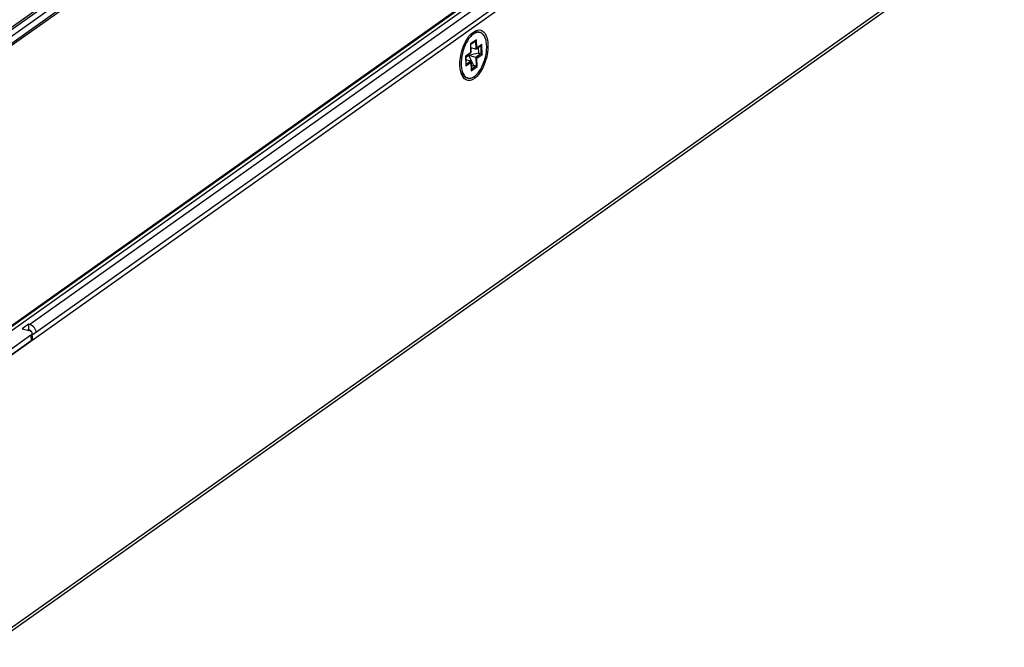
# Model space of a CAD drawing. Header units: millimetres. Extents: x 6 to 414, y 7 to 290.
# Tile 234 of 256: x 167 to 180, y 139 to 147. Entities that reach past the tile are written whole.
import ezdxf

# ---------------------------------------------------------------- set-up
doc = ezdxf.new("R2010")
doc.units = ezdxf.units.MM
doc.header["$LTSCALE"] = 23.1
for name, color, linetype in [('_4120', 7, 'CONTINUOUS'), ('_55275', 7, 'CONTINUOUS'), ('_60383', 7, 'CONTINUOUS')]:
    doc.layers.add(name, color=color, linetype=linetype)

msp = doc.modelspace()

# ---------------------------------------------------------------- linework, layer by layer
at = {"layer": '_4120', "color": 7, "linetype": 'Continuous'}
for p, q in [((173.074, 146.965), (173.063, 146.951)), ((173.085, 146.978), (173.074, 146.965)), ((173.077, 146.996), (173.089, 147.006)), ((173.16, 146.937), (173.084, 146.883)), ((173.097, 146.989), (173.085, 146.978)), ((173.162, 146.829), (173.16, 146.937)), ((173.184, 147.035), (173.204, 147.03)), ((173.084, 146.883), (173.087, 146.776)), ((173.086, 146.88), (173.153, 146.928)), ((173.088, 146.773), (173.086, 146.881)), ((173.149, 146.819), (173.087, 146.836)), ((173.146, 146.923), (173.149, 146.819)), ((173.156, 146.821), (173.221, 146.867)), ((173.227, 146.876), (173.162, 146.829)), ((173.181, 146.839), (173.183, 146.767)), ((173.214, 146.862), (173.216, 146.758)), ((173.23, 146.75), (173.227, 146.876)), ((173.087, 146.776), (173.022, 146.729)), ((173.022, 146.729), (173.024, 146.604)), ((173.023, 146.727), (173.088, 146.773)), ((173.026, 146.612), (173.023, 146.727)), ((173.183, 146.767), (173.024, 146.727)), ((173.06, 146.736), (173.024, 146.711)), ((173.086, 146.665), (173.024, 146.682)), ((173.06, 146.736), (173.047, 146.744)), ((173.054, 146.748), (173.12, 146.613)), ((173.059, 146.752), (173.06, 146.736)), ((173.151, 146.711), (173.06, 146.736)), ((173.088, 146.773), (173.088, 146.773)), ((173.216, 146.758), (173.151, 146.711)), ((173.151, 146.711), (173.154, 146.604)), ((173.165, 146.704), (173.23, 146.75)), ((173.168, 146.597), (173.165, 146.704)), ((173.183, 146.767), (173.216, 146.758)), ((173.024, 146.604), (173.09, 146.65)), ((173.086, 146.665), (173.026, 146.622)), ((173.09, 146.65), (173.092, 146.543)), ((173.094, 146.55), (173.091, 146.658)), ((173.092, 146.543), (173.168, 146.597)), ((173.12, 146.613), (173.093, 146.593)), ((173.154, 146.604), (173.093, 146.561)), ((173.12, 146.613), (173.154, 146.604)), ((172.955, 146.543), (172.961, 146.528)), ((172.966, 146.515), (172.961, 146.528)), ((172.976, 146.538), (172.981, 146.523)), ((173.028, 146.456), (173.048, 146.45)), ((173.178, 146.515), (173.189, 146.528))]:
    msp.add_line(p, q, dxfattribs=at)
for points in [[(173.063, 146.951), (173.053, 146.936), (173.043, 146.92)], [(173.089, 147.006), (173.099, 147.014), (173.111, 147.021), (173.123, 147.028), (173.134, 147.032)], [(173.12, 147.008), (173.108, 147), (173.097, 146.989)], [(173.204, 147.03), (173.198, 147.031), (173.188, 147.032), (173.177, 147.032), (173.166, 147.03), (173.154, 147.027), (173.143, 147.022), (173.131, 147.016), (173.12, 147.008)], [(173.134, 147.032), (173.146, 147.035), (173.157, 147.037), (173.168, 147.037), (173.178, 147.036), (173.184, 147.035)], [(173.153, 146.928), (173.154, 146.928), (173.154, 146.929), (173.155, 146.93), (173.156, 146.93), (173.157, 146.931), (173.157, 146.932), (173.158, 146.933), (173.159, 146.934), (173.159, 146.936), (173.16, 146.937)], [(173.289, 146.855), (173.288, 146.874), (173.286, 146.892), (173.283, 146.91), (173.28, 146.926), (173.276, 146.942), (173.271, 146.956), (173.266, 146.97), (173.259, 146.982), (173.252, 146.993), (173.245, 147.003), (173.236, 147.011), (173.228, 147.018), (173.218, 147.024), (173.209, 147.028), (173.204, 147.03)], [(173.024, 146.886), (173.015, 146.868), (173.007, 146.848), (172.999, 146.829), (172.992, 146.809), (172.986, 146.788), (172.98, 146.768), (172.975, 146.747), (172.971, 146.726), (172.968, 146.705), (172.966, 146.684), (172.964, 146.664), (172.963, 146.644), (172.963, 146.625)], [(173.043, 146.92), (173.033, 146.904), (173.024, 146.886)], [(173.086, 146.881), (173.086, 146.881), (173.086, 146.881), (173.085, 146.881), (173.085, 146.882), (173.085, 146.882), (173.085, 146.883), (173.084, 146.883)], [(173.149, 146.819), (173.149, 146.819), (173.15, 146.819), (173.151, 146.819), (173.151, 146.819), (173.152, 146.819), (173.152, 146.819), (173.153, 146.819), (173.154, 146.82), (173.155, 146.82), (173.155, 146.82), (173.156, 146.821)], [(173.156, 146.821), (173.156, 146.821), (173.157, 146.822), (173.158, 146.822), (173.158, 146.823), (173.159, 146.824), (173.16, 146.825), (173.161, 146.826), (173.161, 146.827), (173.162, 146.828), (173.162, 146.829)], [(173.209, 146.559), (173.219, 146.576), (173.228, 146.594), (173.237, 146.612), (173.245, 146.631), (173.253, 146.651), (173.26, 146.671), (173.266, 146.691), (173.272, 146.712), (173.276, 146.733), (173.28, 146.754), (173.284, 146.775), (173.286, 146.795), (173.288, 146.816), (173.289, 146.836), (173.289, 146.855)], [(173.221, 146.867), (173.221, 146.867), (173.222, 146.868), (173.223, 146.868), (173.223, 146.869), (173.224, 146.87), (173.225, 146.871), (173.226, 146.872), (173.226, 146.873), (173.227, 146.874), (173.227, 146.876)], [(173.023, 146.727), (173.023, 146.727), (173.023, 146.727), (173.023, 146.728), (173.023, 146.728), (173.022, 146.729), (173.022, 146.729), (173.022, 146.729)], [(173.088, 146.773), (173.088, 146.774), (173.088, 146.774), (173.088, 146.774), (173.087, 146.775), (173.087, 146.775), (173.087, 146.776)], [(173.088, 146.773), (173.088, 146.773), (173.088, 146.773), (173.088, 146.773), (173.088, 146.773)], [(173.151, 146.711), (173.152, 146.711), (173.152, 146.711), (173.153, 146.711), (173.154, 146.711), (173.154, 146.71), (173.155, 146.71), (173.156, 146.71), (173.156, 146.71), (173.157, 146.709), (173.158, 146.709), (173.159, 146.709), (173.16, 146.708), (173.16, 146.708), (173.161, 146.707), (173.162, 146.707), (173.163, 146.706), (173.163, 146.706), (173.164, 146.705), (173.165, 146.705), (173.165, 146.704)], [(173.216, 146.758), (173.217, 146.757), (173.218, 146.757), (173.218, 146.757), (173.219, 146.757), (173.219, 146.757), (173.22, 146.756), (173.221, 146.756), (173.221, 146.756), (173.222, 146.755), (173.223, 146.755), (173.224, 146.755), (173.225, 146.754), (173.225, 146.754), (173.226, 146.753), (173.227, 146.753), (173.228, 146.752), (173.229, 146.752), (173.229, 146.751), (173.23, 146.751), (173.23, 146.75)], [(172.963, 146.625), (172.964, 146.606), (172.966, 146.587), (172.968, 146.57), (172.972, 146.553), (172.976, 146.538)], [(173.026, 146.612), (173.026, 146.611), (173.026, 146.61), (173.026, 146.609), (173.026, 146.608), (173.025, 146.607), (173.025, 146.605), (173.024, 146.604)], [(173.086, 146.665), (173.087, 146.665), (173.087, 146.665), (173.088, 146.665), (173.088, 146.664), (173.089, 146.664), (173.089, 146.664), (173.09, 146.663), (173.09, 146.662), (173.09, 146.662), (173.09, 146.661), (173.091, 146.66), (173.091, 146.659), (173.091, 146.658), (173.091, 146.658)], [(173.091, 146.658), (173.091, 146.657), (173.091, 146.656), (173.091, 146.655), (173.091, 146.654), (173.09, 146.653), (173.09, 146.652), (173.09, 146.65)], [(173.154, 146.604), (173.154, 146.604), (173.155, 146.604), (173.156, 146.604), (173.156, 146.603), (173.157, 146.603), (173.158, 146.603), (173.158, 146.603), (173.159, 146.602), (173.16, 146.602), (173.16, 146.601), (173.161, 146.601), (173.162, 146.601), (173.163, 146.6), (173.164, 146.6), (173.164, 146.599), (173.165, 146.599), (173.166, 146.598), (173.167, 146.598), (173.167, 146.597), (173.168, 146.597)], [(173.189, 146.528), (173.199, 146.543), (173.209, 146.559)], [(173.028, 146.456), (173.023, 146.457), (173.013, 146.461), (173.004, 146.467), (172.995, 146.474), (172.987, 146.482), (172.979, 146.492), (172.972, 146.503), (172.966, 146.515)], [(172.981, 146.523), (172.986, 146.51), (172.993, 146.498), (173, 146.487)], [(173, 146.487), (173.007, 146.477), (173.016, 146.468), (173.024, 146.461)], [(173.024, 146.461), (173.034, 146.456), (173.043, 146.452), (173.048, 146.45)], [(173.048, 146.45), (173.054, 146.449), (173.064, 146.448), (173.075, 146.448), (173.086, 146.45), (173.098, 146.453), (173.109, 146.458), (173.121, 146.464), (173.132, 146.471), (173.144, 146.48), (173.155, 146.49)], [(173.094, 146.55), (173.094, 146.55), (173.094, 146.549), (173.093, 146.548), (173.093, 146.547), (173.093, 146.545), (173.093, 146.544), (173.092, 146.543)], [(173.155, 146.49), (173.167, 146.502), (173.178, 146.515)]]:
    msp.add_lwpolyline(points, dxfattribs=at)
at = {"layer": '_55275', "color": 7, "linetype": 'Continuous'}
for p, q in [((166.993, 142.754), (182.982, 154.095)), ((167.502, 143.181), (179.298, 151.547)), ((166.965, 139.266), (180.56, 148.909)), ((166.939, 139.207), (179.714, 148.268)), ((173.063, 146.981), (173.09, 147.011)), ((173.09, 147.011), (173.107, 147.026)), ((173.107, 147.026), (173.119, 147.035)), ((173.119, 147.035), (173.148, 147.052)), ((172.966, 146.501), (172.958, 146.527)), ((172.97, 146.492), (172.966, 146.501))]:
    msp.add_line(p, q, dxfattribs=at)
for points in [[(173.148, 147.052), (173.175, 147.06), (173.201, 147.061), (173.226, 147.053), (173.248, 147.038), (173.267, 147.016), (173.282, 146.987), (173.294, 146.953), (173.301, 146.912), (173.305, 146.868), (173.304, 146.82), (173.298, 146.771), (173.289, 146.721), (173.275, 146.671), (173.258, 146.623), (173.238, 146.578), (173.214, 146.536), (173.189, 146.499), (173.162, 146.469), (173.133, 146.444)], [(172.958, 146.527), (172.951, 146.567), (172.947, 146.612), (172.948, 146.659), (172.953, 146.709), (172.963, 146.759), (172.976, 146.809), (172.994, 146.857), (173.014, 146.902), (173.038, 146.944), (173.063, 146.981)], [(173.004, 146.441), (172.985, 146.464), (172.97, 146.492)], [(173.133, 146.444), (173.104, 146.428), (173.077, 146.42), (173.05, 146.419), (173.026, 146.427), (173.004, 146.441)]]:
    msp.add_lwpolyline(points, dxfattribs=at)
at = {"layer": '_60383', "color": 7, "linetype": 'Continuous'}
for p, q in [((162.695, 143.876), (175.012, 152.612)), ((162.751, 143.884), (175.068, 152.619)), ((174.976, 152.469), (163.16, 144.088)), ((163.227, 144.05), (175.043, 152.431)), ((163.249, 144.038), (175.065, 152.418)), ((179.13, 151.583), (167.471, 143.314)), ((178.716, 151.439), (166.9, 143.058)), ((178.738, 151.44), (166.922, 143.059)), ((166.987, 143.061), (178.804, 151.442)), ((167.454, 143.318), (167.373, 143.26)), ((167.471, 143.314), (167.454, 143.318)), ((167.454, 143.318), (167.456, 143.246)), ((167.486, 143.177), (166.964, 142.806)), ((167.373, 143.26), (167.457, 143.238)), ((167.456, 143.246), (167.447, 143.24)), ((167.472, 143.242), (167.456, 143.246)), ((167.484, 143.234), (167.487, 143.229)), ((167.486, 143.177), (167.488, 143.105)), ((167.487, 143.229), (167.489, 143.225)), ((167.504, 143.13), (167.502, 143.202)), ((167.488, 143.105), (166.966, 142.735)), ((167.497, 143.114), (167.488, 143.105))]:
    msp.add_line(p, q, dxfattribs=at)
for points in [[(167.541, 143.255), (167.531, 143.271), (167.518, 143.286), (167.503, 143.298), (167.488, 143.307), (167.471, 143.314)], [(167.494, 143.219), (167.485, 143.226), (167.472, 143.233), (167.457, 143.238)], [(167.472, 143.242), (167.477, 143.24), (167.481, 143.237), (167.484, 143.234)], [(167.486, 143.177), (167.495, 143.185), (167.501, 143.193), (167.502, 143.202)], [(167.502, 143.202), (167.5, 143.211), (167.494, 143.219)], [(167.555, 143.218), (167.555, 143.22), (167.549, 143.238), (167.541, 143.255)], [(167.504, 143.13), (167.502, 143.122), (167.497, 143.114)]]:
    msp.add_lwpolyline(points, dxfattribs=at)

doc.saveas('drawing.dxf')
